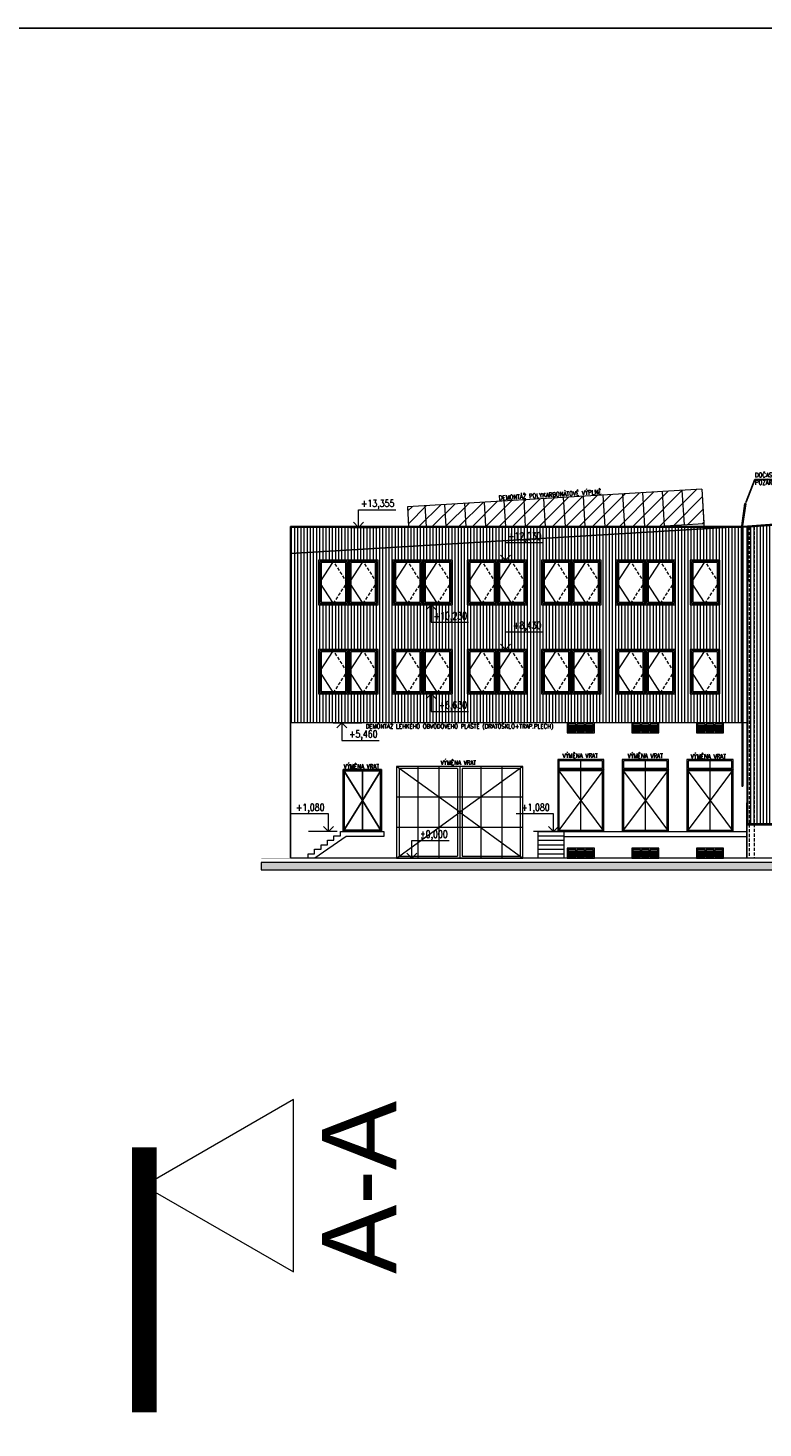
# Model space of a CAD drawing. Header units: millimetres. Extents: x -485339 to 350584, y -1189934 to 0.
# Tile 164 of 178: x -234670 to -205000, y -570485 to -513966. Entities that reach past the tile are written whole.
import ezdxf
from ezdxf import colors
from ezdxf.entities.mleader import LeaderData, LeaderLine
from ezdxf.enums import TextEntityAlignment as Align
from ezdxf.math import Vec2, Vec3

# ---------------------------------------------------------------- set-up
doc = ezdxf.new("R2010")
doc.units = ezdxf.units.MM
doc.header["$LTSCALE"] = 10
for name, pattern in [('DASHDOT', [25.4, 12.7, -6.35, 0, -6.35]), ('DASHED', [19.05, 12.7, -6.35]), ('ČÁRKOVANÁ', [19.05, 12.7, -6.35])]:
    doc.linetypes.add(name, pattern=pattern)
doc.layers.get('Defpoints').update_dxf_attribs({"color": 201})
for name, color, linetype, lineweight, true_color in [('BOUR_DVEŘE', 7, 'Continuous', 18, 0x4ccd32), ('BOUR_OKNA', 7, 'Continuous', 18, 0x4ccd32), ('BOUR_ČÁRY_PLNÉ', 7, 'Continuous', 18, 0x4ccd32), ('BOUR_ŠRAFY', 7, 'Continuous', 18, 0x4ccd32), ('BOURÁNÍ_POPIS', 7, 'Continuous', 18, 0x4ccd32)]:
    doc.layers.add(name, color=color, linetype=linetype, lineweight=lineweight, true_color=true_color)
for name, color, linetype, lineweight in [('St__otvory_dveře', 40, 'Continuous', 18), ('St_kóty_výškové', 132, 'Continuous', 18), ('St_otvory_okna', 40, 'Continuous', 18), ('St_popis', 250, 'Continuous', 18), ('St_sloupy_opláštění_pohled', 25, 'ČÁRKOVANÁ', 18), ('St_čáry_obrys', 5, 'Continuous', 35), ('St_čáry_plné', 250, 'Continuous', 18), ('St_šrafy', 250, 'Continuous', 18)]:
    doc.layers.add(name, color=color, linetype=linetype, lineweight=lineweight)
doc.layers.add('St_plocha_místn', color=140, linetype='Continuous', lineweight=18, plot=False)
doc.styles.add('Andy', font='arial.ttf')
doc.styles.add('ROMANS', font='romans.shx', dxfattribs={"width": 0.8})
doc.styles.get("Standard").update_dxf_attribs({"font": 'simplex.shx', "width": 0.8})
pattern_1 = [(90, (0, 160416.98), (-127, 8e-15), [])]

# ---------------------------------------------------------------- blocks, each defined once
blk = doc.blocks.new('G$C4C01F9E8')
at = {"layer": 'St__otvory_dveře', "color": 0}
for points in [[(0, 0), (1860, 0), (1860, 2500), (0, 2500)], [(50, 50), (1810, 50), (1810, 2450), (50, 2450)]]:
    blk.add_lwpolyline(points, close=True, dxfattribs=at)
for points in [[(0, 2500), (930, 1250), (0, 0)], [(930, 0), (930, 2500)], [(1860, 2500), (930, 1250), (1860, 0)]]:
    blk.add_lwpolyline(points, dxfattribs=at)
blk = doc.blocks.new('G$CCE6EB1B3')
at = {"layer": 'St__otvory_dveře', "color": 0}
for points in [[(-550, -400), (550, -400), (550, 0), (-550, 0)], [(-500, -350), (-200, -350), (-200, -50), (-500, -50)], [(-150, -350), (150, -350), (150, -50), (-150, -50)], [(200, -350), (500, -350), (500, -50), (200, -50)]]:
    blk.add_lwpolyline(points, close=True, dxfattribs=at)
for points in [[(-500, -100), (-200, -100)], [(-500, -150), (-200, -150)], [(-500, -200), (-200, -200)], [(-500, -250), (-200, -250)], [(-500, -300), (-200, -300)], [(-150, -100), (150, -100)], [(-150, -150), (150, -150)], [(-150, -200), (150, -200)], [(-150, -250), (150, -250)], [(-150, -300), (150, -300)], [(200, -100), (500, -100)], [(200, -150), (500, -150)], [(200, -200), (500, -200)], [(200, -250), (500, -250)], [(200, -300), (500, -300)]]:
    blk.add_lwpolyline(points, dxfattribs=at)
blk = doc.blocks.new('G$CE9DC63CE')
at = {"layer": 'St__otvory_dveře', "color": 0}
for p, q in [((5100, 3700), (0, 3700)), ((0, 3700), (0, 0)), ((2550, 1850), (0, 3700)), ((100, 3618), (100, 82)), ((2450, 3618), (100, 3618)), ((850, 3700), (850, 0)), ((1700, 3700), (1700, 0)), ((2450, 3618), (2450, 82)), ((2550, 3700), (2550, 0)), ((5100, 3700), (2550, 1850)), ((5000, 3618), (2650, 3618)), ((2650, 3618), (2650, 82)), ((3400, 3700), (3400, 0)), ((4250, 3700), (4250, 0)), ((5000, 82), (5000, 3618)), ((5100, 0), (5100, 3700)), ((5100, 2467), (0, 2467)), ((0, 0), (2550, 1850)), ((2550, 1850), (5100, 0)), ((5100, 1233), (0, 1233)), ((0, 0), (5100, 0)), ((100, 82), (2450, 82)), ((2650, 82), (5000, 82))]:
    blk.add_line(p, q, dxfattribs=at)
blk.add_lwpolyline([(0, 0), (5100, 0), (5100, 3700), (0, 3700)], close=True, dxfattribs=at)
blk = doc.blocks.new('G$C2A535DCC')
at = {"layer": 'St__otvory_dveře', "color": 0}
for p, q in [((775, 1250), (0, 2500)), ((0, 2500), (1550, 2500)), ((0, 2500), (775, 1250)), ((0, 2500), (0, 0)), ((1550, 2500), (0, 2500)), ((0, 0), (0, 2500)), ((0, 2500), (0, 2500)), ((0, 2450), (1508, 2450)), ((0, 2450), (0, 0)), ((1508, 2450), (0, 2450)), ((0, 0), (0, 2450)), ((42, 2450), (1508, 2450)), ((42, 2450), (42, 50)), ((1508, 2450), (42, 2450)), ((42, 50), (42, 2450)), ((775, 1250), (1550, 2500)), ((775, 2500), (775, 0)), ((1550, 2500), (775, 1250)), ((775, 0), (775, 2500)), ((775, 2500), (775, 2500)), ((1508, 2450), (1508, 0)), ((1508, 2450), (1508, 50)), ((1508, 0), (1508, 2450)), ((1508, 50), (1508, 2450)), ((1550, 2500), (1550, 0)), ((1550, 0), (1550, 2500)), ((1550, 2500), (1550, 2500)), ((0, 0), (775, 1250)), ((775, 1250), (0, 0)), ((1550, 0), (775, 1250)), ((775, 1250), (1550, 0)), ((0, 0), (0, 0)), ((0, 0), (0, 0)), ((0, 0), (1508, 0)), ((0, 0), (1550, 0)), ((42, 50), (42, 50)), ((1508, 50), (42, 50)), ((42, 50), (42, 50)), ((42, 50), (1508, 50)), ((775, 0), (775, 0)), ((0, 0), (0, 0)), ((1508, 0), (0, 0)), ((0, 0), (0, 0)), ((1550, 0), (0, 0)), ((0, 0), (0, 0)), ((1550, 0), (1550, 0))]:
    blk.add_line(p, q, dxfattribs=at)
blk = doc.blocks.new('G$C234DA3A5')
at = {"layer": 'St_otvory_okna', "color": 0}
for points in [[(0, 0), (1200, 0), (1200, 1800), (0, 1800)], [(50, 50), (1150, 50), (1150, 1750), (50, 1750)], [(100, 100), (1100, 100), (1100, 1700), (100, 1700)]]:
    blk.add_lwpolyline(points, close=True, dxfattribs=at)
blk.add_lwpolyline([(600, 50), (50, 900), (600, 1750)], dxfattribs=at)
at = {"layer": 'St_otvory_okna', "color": 0, "linetype": 'ČÁRKOVANÁ'}
blk.add_lwpolyline([(600, 50), (1150, 900), (600, 1750)], dxfattribs=at)
blk = doc.blocks.new('*U3985')
at = {"color": 0, "linetype": 'ByBlock', "lineweight": -2}
blk.add_line((3, 0), (-7, 0), dxfattribs=at)
for points in [[(0, 0), (0, 6.12), (0, 6.12), (-13, 6.12)], [(1.75, 1.75), (0, 0), (-1.75, 1.75)]]:
    blk.add_lwpolyline(points, dxfattribs=at)
at = {"color": 0, "linetype": 'ByBlock', "lineweight": -2, "style": 'ROMANS', "width": 0.8}
for tag, p in [('POPIS_001', (-12.5, 5.12)), ('VYSKA', (-3.45, 9.62))]:
    blk.add_attdef(tag, text='', height=2.5, dxfattribs=at).set_placement(p, align=Align.TOP_RIGHT)
blk = doc.blocks.new('*U4031')
at = {"color": 0, "linetype": 'ByBlock', "lineweight": -2}
blk.add_line((3, 0), (-7, 0), dxfattribs=at)
for points in [[(0, 0), (0, -6.12), (0, -6.12), (-13, -6.12)], [(1.75, -1.75), (0, 0), (-1.75, -1.75)]]:
    blk.add_lwpolyline(points, dxfattribs=at)
at = {"color": 0, "linetype": 'ByBlock', "lineweight": -2, "style": 'ROMANS', "width": 0.8}
for tag, p in [('VYSKA', (-3.45, -2.62)), ('POPIS_001', (-12.5, -7.13))]:
    blk.add_attdef(tag, text='', height=2.5, dxfattribs=at).set_placement(p, align=Align.TOP_RIGHT)
blk = doc.blocks.new('*U4033')
at = {"color": 0, "linetype": 'ByBlock', "lineweight": -2}
blk.add_line((3, 0), (-7, 0), dxfattribs=at)
for points in [[(0, 0), (0, 6.12), (0, 6.12), (-13, 6.12)], [(1.75, 1.75), (0, 0), (-1.75, 1.75)]]:
    blk.add_lwpolyline(points, dxfattribs=at)
at = {"color": 0, "linetype": 'ByBlock', "lineweight": -2, "style": 'ROMANS', "width": 0.8}
for tag, p in [('POPIS_001', (-12.5, 5.12)), ('VYSKA', (-3.45, 9.62))]:
    blk.add_attdef(tag, text='', height=2.5, dxfattribs=at).set_placement(p, align=Align.TOP_RIGHT)
blk = doc.blocks.new('*U4035')
at = {"color": 0, "linetype": 'ByBlock', "lineweight": -2}
blk.add_line((-3, 0), (7, 0), dxfattribs=at)
for points in [[(0, 0), (0, 6.12), (0, 6.12), (13, 6.12)], [(-1.75, 1.75), (0, 0), (1.75, 1.75)]]:
    blk.add_lwpolyline(points, dxfattribs=at)
at = {"color": 0, "linetype": 'ByBlock', "lineweight": -2, "style": 'ROMANS', "width": 0.8}
blk.add_attdef('VYSKA', text='', height=2.5, dxfattribs=at).set_placement((12.5, 9.62), align=Align.TOP_RIGHT)
blk.add_attdef('POPIS_001', text='', height=2.5, dxfattribs=at).set_placement((12.5, 5.12), align=Align.TOP_LEFT)
blk = doc.blocks.new('G$CFB1E5EF5')
at = {"layer": 'St_popis'}
blk.add_lwpolyline([(41551, 10918), (47578, 7438), (47578, 14397)], close=True, dxfattribs=at)
at = {"layer": 'St_popis', "linetype": 'DASHDOT', "ltscale": 25, "const_width": 1000}
blk.add_lwpolyline([(41551, 12465), (41551, 1770)], dxfattribs=at)
at = {"layer": 'St_popis', "style": 'Andy'}
blk.add_text('A-A', height=3000, rotation=90, dxfattribs=at).set_placement((51730, 7358))

msp = doc.modelspace()

# ---------------------------------------------------------------- hatches: boundary and pattern name
at = {"layer": 'BOUR_ŠRAFY', "linetype": 'DASHED'}
h = msp.add_hatch(dxfattribs=at)
h.set_pattern_fill('ANSI31', color=256, scale=120)
h.paths.add_polyline_path([(-219309.3, -534081), (-219356.6, -533293.7), (-207472.3, -532579.3), (-207388.3, -533976.8), (-209187.4, -534084.9)])
at = {"layer": 'BOUR_ŠRAFY'}
h = msp.add_hatch(dxfattribs=at)
h.set_pattern_fill('ANSI31', color=256, scale=40, angle=45)
h.set_pattern_definition(pattern_1)
h.paths.add_polyline_path([(-204647.8, -546080.2), (-204647.8, -534067.7), (-203897.8, -534067.7), (-203897.8, -534017.1), (-205646.3, -534122.2), (-205646.3, -546080.2)])
h = msp.add_hatch(dxfattribs=at)
h.set_pattern_fill('ANSI31', color=256, scale=40, angle=45)
h.set_pattern_definition(pattern_1)
h.paths.add_polyline_path([(-212908.2, -542020.2), (-211808.2, -542020.2), (-210298.2, -542020.2), (-209198.2, -542020.2), (-207688.2, -542020.2), (-206588.2, -542020.2), (-205859.9, -542020.2), (-205859.9, -534135), (-224078.2, -534134.9), (-224078.2, -542020.2)])
h.paths.add_polyline_path([(-207937.2, -537250.2), (-207937.2, -535450.2), (-206737.2, -535450.2), (-206737.2, -537250.2)], flags=16)
h.paths.add_polyline_path([(-207937.2, -540850.2), (-207937.2, -539050.2), (-206737.2, -539050.2), (-206737.2, -540850.2)], flags=16)
h.paths.add_polyline_path([(-221737.2, -537250.2), (-222937.2, -537250.2), (-222937.2, -535450.2), (-221737.2, -535450.2), (-220537.2, -535450.2), (-220537.2, -537250.2)], flags=16)
h.paths.add_polyline_path([(-218737.2, -537250.2), (-219937.2, -537250.2), (-219937.2, -535450.2), (-218737.2, -535450.2), (-217537.2, -535450.2), (-217537.2, -537250.2)], flags=16)
h.paths.add_polyline_path([(-215737.2, -537250.2), (-216937.2, -537250.2), (-216937.2, -535450.2), (-215737.2, -535450.2), (-214537.2, -535450.2), (-214537.2, -537250.2)], flags=16)
h.paths.add_polyline_path([(-212737.2, -537250.2), (-213937.2, -537250.2), (-213937.2, -535450.2), (-212737.2, -535450.2), (-211537.2, -535450.2), (-211537.2, -537250.2)], flags=16)
h.paths.add_polyline_path([(-209737.2, -537250.2), (-210937.2, -537250.2), (-210937.2, -535450.2), (-209737.2, -535450.2), (-208537.2, -535450.2), (-208537.2, -537250.2)], flags=16)
h.paths.add_polyline_path([(-221737.2, -540850.2), (-222937.2, -540850.2), (-222937.2, -539050.2), (-221737.2, -539050.2), (-220537.2, -539050.2), (-220537.2, -540850.2)], flags=16)
h.paths.add_polyline_path([(-218737.2, -540850.2), (-219937.2, -540850.2), (-219937.2, -539050.2), (-218737.2, -539050.2), (-217537.2, -539050.2), (-217537.2, -540850.2)], flags=16)
h.paths.add_polyline_path([(-209737.2, -540850.2), (-210937.2, -540850.2), (-210937.2, -539050.2), (-209737.2, -539050.2), (-208537.2, -539050.2), (-208537.2, -540850.2)], flags=16)
h.paths.add_polyline_path([(-212737.2, -540850.2), (-213937.2, -540850.2), (-213937.2, -539050.2), (-212737.2, -539050.2), (-211537.2, -539050.2), (-211537.2, -540850.2)], flags=16)
h.paths.add_polyline_path([(-215737.2, -540850.2), (-216937.2, -540850.2), (-216937.2, -539050.2), (-215737.2, -539050.2), (-214537.2, -539050.2), (-214537.2, -540850.2)], flags=16)
at = {"layer": 'St_šrafy'}
h = msp.add_hatch(color=256, dxfattribs=at)
h.dxf.hatch_style = 1
h.paths.add_polyline_path([(-154432.1, -547655.2), (-225253.8, -547655.2), (-225253.8, -547955.2), (-154432.1, -547955.2)])

# ---------------------------------------------------------------- linework, layer by layer
at = {"layer": 'BOUR_DVEŘE'}
for points in [[(-213288.2, -543900.2), (-211428.2, -543900.2), (-211428.2, -543500.2), (-213288.2, -543500.2)], [(-213238.2, -543850.2), (-211478.2, -543850.2), (-211478.2, -543550.2), (-213238.2, -543550.2)], [(-210678.2, -543900.2), (-208818.2, -543900.2), (-208818.2, -543500.2), (-210678.2, -543500.2)], [(-210628.2, -543850.2), (-208868.2, -543850.2), (-208868.2, -543550.2), (-210628.2, -543550.2)], [(-208068.2, -543900.2), (-206208.2, -543900.2), (-206208.2, -543500.2), (-208068.2, -543500.2)], [(-208018.2, -543850.2), (-206258.2, -543850.2), (-206258.2, -543550.2), (-208018.2, -543550.2)]]:
    msp.add_lwpolyline(points, close=True, dxfattribs=at)
for points in [[(-212358.2, -543900.2), (-212358.2, -543500.2)], [(-209748.2, -543900.2), (-209748.2, -543500.2)], [(-207138.2, -543900.2), (-207138.2, -543500.2)]]:
    msp.add_lwpolyline(points, dxfattribs=at)
at = {"layer": 'BOUR_ČÁRY_PLNÉ'}
for points in [[(-193400.7, -533335.9), (-205859.9, -534084.9)], [(-193400.5, -533386), (-205859.9, -534135)]]:
    msp.add_lwpolyline(points, dxfattribs=at)
at = {"layer": 'BOURÁNÍ_POPIS'}
msp.add_lwpolyline([(-224028, -542020.2), (-224078.2, -542020.2)], dxfattribs=at)
at = {"layer": 'Defpoints'}
msp.add_lwpolyline([(-485339.2, -513966), (143293.5, -513966), (143293.5, -775236.5), (-485339.2, -775236.5)], close=True, dxfattribs=at)
msp.add_lwpolyline([(-205859.9, -534084.9), (-224078.2, -535180.1)], dxfattribs=at)
at = {"layer": 'St_plocha_místn'}
for points in [[(-205646.3, -547480.2), (-205607.4, -534069.7), (-193395.1, -533138.1), (-181013.1, -534017.7), (-168608.9, -533138.1), (-156466.2, -534066.5), (-156466.2, -547480.2)], [(-224078.2, -547480.2), (-224078.2, -534084.9), (-205607.4, -534069.7), (-205646.3, -547480.2)]]:
    msp.add_lwpolyline(points, close=True, dxfattribs=at)
at = {"layer": 'St_sloupy_opláštění_pohled'}
for points in [[(-205351.3, -534104.4), (-205351.3, -547480.2)], [(-205561.3, -534117), (-205561.3, -547480.2)]]:
    msp.add_lwpolyline(points, dxfattribs=at)
at = {"layer": 'St_čáry_obrys', "const_width": 10}
msp.add_lwpolyline([(-154432.1, -547480.2), (-225253.8, -547480.2)], dxfattribs=at)
at = {"layer": 'St_čáry_plné'}
for p, q in [((-207472.3, -532579.3), (-219356.6, -533293.7)), ((-207472.3, -532579.3), (-207376.3, -534176.4)), ((-219356.6, -533293.7), (-219309.1, -534084.9))]:
    msp.add_line(p, q, dxfattribs=at)
for points in [[(-213860.8, -532963.3), (-213793.3, -534084.9)], [(-213062.2, -532915.3), (-212991.9, -534084.9)], [(-212263.7, -532867.3), (-212190.5, -534084.9)], [(-211465.1, -532819.3), (-211389, -534084.9)], [(-210666.5, -532771.3), (-210587.6, -534084.9)], [(-209868, -532723.3), (-209786.1, -534084.9)], [(-209069.4, -532675.3), (-208985.4, -534072.8)], [(-208270.9, -532627.3), (-208186.9, -534024.8)], [(-207472.3, -532579.3), (-207388.3, -533976.8)], [(-218652.1, -533251.3), (-218602, -534084.9)], [(-217853.6, -533203.3), (-217800.6, -534084.9)], [(-217055, -533155.3), (-216999.1, -534084.9)], [(-216256.4, -533107.3), (-216197.7, -534084.9)], [(-215457.9, -533059.3), (-215396.2, -534084.9)], [(-214659.3, -533011.3), (-214594.8, -534084.9)], [(-205859.9, -534064.3), (-205727.9, -533165.7)], [(-205809.9, -534067.9), (-205678.5, -533173)], [(-205678.5, -533173), (-205727.9, -533165.7)], [(-224078.2, -534084.9), (-224078.2, -547480.2)], [(-205859.9, -534084.9), (-224078.2, -534084.9)], [(-207388.3, -533976.8), (-209187.4, -534084.9)], [(-205859.9, -534064.3), (-205859.9, -544568.2)], [(-205809.9, -534067.9), (-205809.9, -544568.2)], [(-205859.9, -534134.9), (-224078.2, -534134.9)], [(-205646.3, -534122.2), (-205646.3, -547480.2)], [(-205646.3, -542020.2), (-224078.2, -542020.2)], [(-205859.9, -544568.2), (-205809.9, -544568.2)], [(-223358.2, -547480.2), (-223358.2, -547300.2), (-223098.2, -547300.2), (-223098.2, -547120.2), (-222838.2, -547120.2), (-222838.2, -546940.2), (-222578.2, -546940.2), (-222578.2, -546940.2), (-222578.2, -546760.2), (-222318.2, -546760.2), (-222318.2, -546580.2), (-222058.2, -546580.2), (-222058.2, -546400.2), (-220308.2, -546400.2), (-220308.2, -546600.2), (-221823.5, -546600.2)], [(-214088.2, -546400.2), (-214088.2, -547480.2)], [(-214088.2, -546400.2), (-205646.3, -546400.2)], [(-213038.2, -546400.2), (-213038.2, -547480.2)], [(-205646.3, -546080.2), (-195780.3, -546080.2)], [(-205646.3, -546130.2), (-195780.3, -546130.2)], [(-221823.5, -546600.2), (-223094.6, -547480.2)], [(-214088.2, -546580.2), (-213038.2, -546580.2)], [(-214088.2, -546760.2), (-213038.2, -546760.2)], [(-214088.2, -546940.2), (-213038.2, -546940.2)], [(-213038.2, -546600.2), (-205646.3, -546600.2)], [(-223358.2, -547480.2), (-223358.2, -547480.2), (-223358.2, -547480.2)], [(-223358.2, -547480.2), (-223358.2, -547480.2)], [(-214088.2, -547120.2), (-213038.2, -547120.2)], [(-214088.2, -547300.2), (-213038.2, -547300.2)]]:
    msp.add_lwpolyline(points, dxfattribs=at)
at = {"layer": 'St_šrafy'}
msp.add_lwpolyline([(-154432.1, -547655.2), (-225253.8, -547655.2), (-225253.8, -547955.2), (-154432.1, -547955.2)], close=True, dxfattribs=at)

# ---------------------------------------------------------------- block references
at = {"layer": 'BOUR_DVEŘE'}
for name, p in [('G$CCE6EB1B3', (-212358.2, -542020.2)), ('G$CCE6EB1B3', (-209748.2, -542020.2)), ('G$CCE6EB1B3', (-207138.2, -542020.2)), ('G$C2A535DCC', (-221948.2, -546400.2)), ('G$CE9DC63CE', (-219788.2, -547480.2)), ('G$C4C01F9E8', (-213288.2, -546400.2)), ('G$C4C01F9E8', (-210678.2, -546400.2)), ('G$C4C01F9E8', (-208068.2, -546400.2)), ('G$CCE6EB1B3', (-212358.2, -547080.2)), ('G$CCE6EB1B3', (-209748.2, -547080.2)), ('G$CCE6EB1B3', (-207138.2, -547080.2))]:
    msp.add_blockref(name, p, dxfattribs=at)
at = {"layer": 'BOUR_OKNA'}
for p in [(-222937.2, -537250.2), (-221737.2, -537250.2), (-219937.2, -537250.2), (-218737.2, -537250.2), (-216937.2, -537250.2), (-215737.2, -537250.2), (-213937.2, -537250.2), (-212737.2, -537250.2), (-210937.2, -537250.2), (-209737.2, -537250.2), (-207937.2, -537250.2), (-222937.2, -540850.2), (-221737.2, -540850.2), (-219937.2, -540850.2), (-218737.2, -540850.2), (-216937.2, -540850.2), (-215737.2, -540850.2), (-213937.2, -540850.2), (-212737.2, -540850.2), (-210937.2, -540850.2), (-209737.2, -540850.2), (-207937.2, -540850.2)]:
    msp.add_blockref('G$C234DA3A5', p, dxfattribs=at)
at = {"layer": 'St_kóty_výškové'}
ref = msp.add_blockref('*U3985', (-221328.2, -534125.2), dxfattribs=dict(at, xscale=-115.8301158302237, yscale=115.8301158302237, zscale=115.8301158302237))
ref.add_attrib('VYSKA', '+13,355', dxfattribs={"layer": '0', "color": 0, "linetype": 'ByBlock', "lineweight": -2, "height": 289.58, "style": 'ROMANS', "width": 0.8}).set_placement((-219880.4, -533010.3), align=Align.TOP_RIGHT)
ref = msp.add_blockref('*U4033', (-215392.4, -535450.2), dxfattribs=dict(at, xscale=-115.8301158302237, yscale=115.8301158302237, zscale=115.8301158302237))
ref.add_attrib('VYSKA', '+12,030', dxfattribs={"layer": '0', "color": 0, "linetype": 'ByBlock', "lineweight": -2, "height": 289.58, "style": 'ROMANS', "width": 0.8}).set_placement((-213944.6, -534335.3), align=Align.TOP_RIGHT)
ref = msp.add_blockref('*U4031', (-218392.4, -537250.2), dxfattribs=dict(at, xscale=-115.8301158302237, yscale=115.8301158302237, zscale=115.8301158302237))
ref.add_attrib('VYSKA', '+10,230', dxfattribs={"layer": '0', "color": 0, "linetype": 'ByBlock', "lineweight": -2, "height": 289.58, "style": 'ROMANS', "width": 0.8}).set_placement((-216944.6, -537554.2), align=Align.TOP_RIGHT)
ref = msp.add_blockref('*U4033', (-215392.4, -539050.2), dxfattribs=dict(at, xscale=-115.8301158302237, yscale=115.8301158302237, zscale=115.8301158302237))
ref.add_attrib('VYSKA', '+8,430', dxfattribs={"layer": '0', "color": 0, "linetype": 'ByBlock', "lineweight": -2, "height": 289.58, "style": 'ROMANS', "width": 0.8}).set_placement((-213944.6, -537935.3), align=Align.TOP_RIGHT)
ref = msp.add_blockref('*U4031', (-218392.4, -540850.2), dxfattribs=dict(at, xscale=-115.8301158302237, yscale=115.8301158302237, zscale=115.8301158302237))
ref.add_attrib('VYSKA', '+6,630', dxfattribs={"layer": '0', "color": 0, "linetype": 'ByBlock', "lineweight": -2, "height": 289.58, "style": 'ROMANS', "width": 0.8}).set_placement((-216944.6, -541154.2), align=Align.TOP_RIGHT)
ref = msp.add_blockref('*U4031', (-222006.4, -542020.2), dxfattribs=dict(at, xscale=-115.8301158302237, yscale=115.8301158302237, zscale=115.8301158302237))
ref.add_attrib('VYSKA', '+5,460', dxfattribs={"layer": '0', "color": 0, "linetype": 'ByBlock', "lineweight": -2, "height": 289.58, "style": 'ROMANS', "width": 0.8}).set_placement((-220558.7, -542324.2), align=Align.TOP_RIGHT)
ref = msp.add_blockref('*U4035', (-222542.8, -546400.2), dxfattribs=dict(at, xscale=-115.8301158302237, yscale=115.8301158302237, zscale=115.8301158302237))
ref.add_attrib('VYSKA', '+1,080', dxfattribs={"layer": '0', "color": 0, "linetype": 'ByBlock', "lineweight": -2, "height": 289.58, "style": 'ROMANS', "width": 0.8}).set_placement((-222699.9, -545285.3), align=Align.TOP_RIGHT)
ref = msp.add_blockref('*U4035', (-213452.1, -546400.2), dxfattribs=dict(at, xscale=-115.8301158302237, yscale=115.8301158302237, zscale=115.8301158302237))
ref.add_attrib('VYSKA', '+1,080', dxfattribs={"layer": '0', "color": 0, "linetype": 'ByBlock', "lineweight": -2, "height": 289.58, "style": 'ROMANS', "width": 0.8}).set_placement((-213609.2, -545285.3), align=Align.TOP_RIGHT)
ref = msp.add_blockref('*U3985', (-219173.3, -547480.2), dxfattribs=dict(at, xscale=-115.8301158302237, yscale=115.8301158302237, zscale=115.8301158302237))
ref.add_attrib('VYSKA', '%%P0,000', dxfattribs={"layer": '0', "color": 0, "linetype": 'ByBlock', "lineweight": -2, "height": 289.58, "style": 'ROMANS', "width": 0.8}).set_placement((-217725.5, -546365.3), align=Align.TOP_RIGHT)
at = {"layer": 'St_popis'}
msp.add_blockref('G$CFB1E5EF5', (-271528.3, -571622.8), dxfattribs=at)

# ---------------------------------------------------------------- texts
at = {"layer": 'BOURÁNÍ_POPIS', "width": 0.8}
msp.add_text('DEMONTÁŽ POLYKARBONÁTOVÉ VÝPLNĚ', height=180, rotation=3.44008, dxfattribs=at).set_placement((-215660.9, -533026.1))
for s, p in [('DEMONTÁŽ LEHKÉHO OBVODOVÉHO PLÁŠTĚ (DRÁTOSKLO+TRAP.PLECH)', (-221036.2, -542244.6)), ('VÝMĚNA VRAT', (-221922.9, -543864.5)), ('VÝMĚNA VRAT', (-218011.8, -543713.6)), ('VÝMĚNA VRAT', (-213094.3, -543429.9)), ('VÝMĚNA VRAT', (-210468.3, -543438.9)), ('VÝMĚNA VRAT', (-207923.9, -543457))]:
    msp.add_text(s, height=180, dxfattribs=at).set_placement(p)

# ---------------------------------------------------------------- leaders
at = {"layer": 'BOURÁNÍ_POPIS'}
ml = msp.add_multileader_mtext('Standard', dxfattribs=at)
ml.set_content('DOČASNÁ DEMONTÁŽ\\PPOŽÁR.ŽEBŘÍKU ')
ml.set_leader_properties()
ml.build(insert=Vec2(0, 0))
ml.multileader.update_dxf_attribs({"text_left_attachment_type": 6, "text_right_attachment_type": 6, "arrow_head_size": 180})
ctx = ml.context
ctx.base_point, ctx.char_height, ctx.arrow_head_size, ctx.plane_origin = Vec3(-205325.5, -532199.7), 180, 180, Vec3(-204535.2, -531235.4)
ctx.left_attachment, ctx.right_attachment = 6, 6
notes = []
notes.append((ctx, [(0, (1, 1, 0), (-205333.5, -532199.7), (1, 0), 8, [(0, [(-205742.7, -533266.3)], 0, [])])]))
ctx.mtext.insert, ctx.mtext.flow_direction = Vec3(-205323.5, -531922), 5
for ctx, leaders in notes:
    for number, flags, end, landing, length, lines in leaders:
        leader = LeaderData()
        leader.index, (leader.has_last_leader_line, leader.has_dogleg_vector, leader.attachment_direction) = number, flags
        leader.last_leader_point, leader.dogleg_vector, leader.dogleg_length = Vec3(end), Vec3(landing), length
        for number, points, colour, breaks in lines:
            line = LeaderLine()
            line.index, line.vertices, line.color, line.breaks = number, Vec3.list(points), colors.encode_raw_color(colour), breaks
            leader.lines.append(line)
        ctx.leaders.append(leader)

doc.saveas('drawing.dxf')
